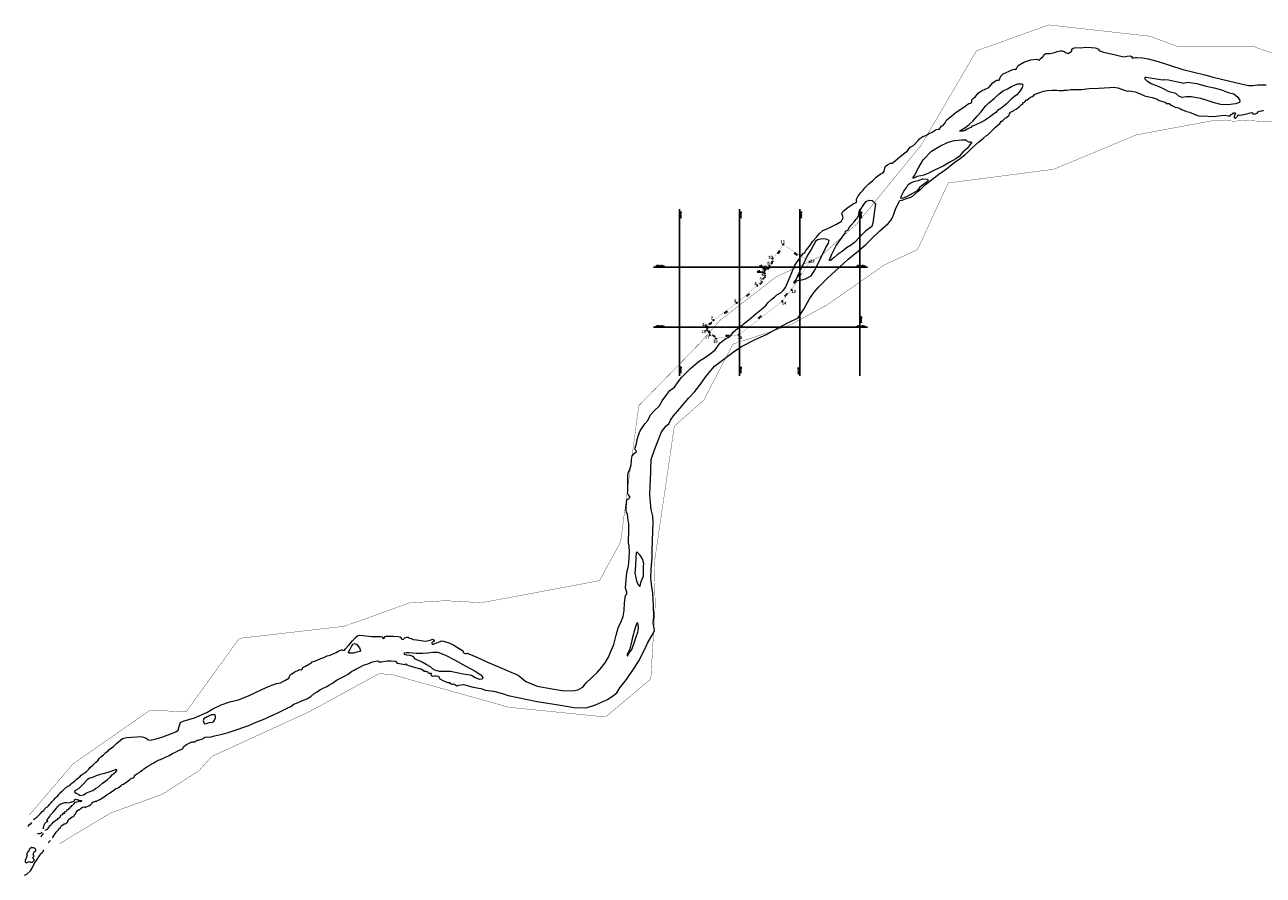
# Model space of a CAD drawing. Header units: metres. Extents: x 347609 to 404409, y 8547781 to 8605413.
# Tile 14 of 39: x 370412 to 372470, y 8559289 to 8560703. Entities that reach past the tile are written whole.
import ezdxf
from ezdxf.enums import TextEntityAlignment as Align

# ---------------------------------------------------------------- set-up
doc = ezdxf.new("R2010")
doc.units = ezdxf.units.M
doc.layers.add('01. RIO', color=7, linetype='Continuous', lineweight=5, true_color=0x2776bb)
for name, color, linetype in [('DISTANCIA', 7, 'Continuous'), ('T-GRILLA', 9, 'Continuous'), ('T-TEXTO COORD', 7, 'Continuous'), ('VERTICES', 244, 'Continuous')]:
    doc.layers.add(name, color=color, linetype=linetype)
doc.layers.add('LIMITES CONTRUCTIVO', color=40, linetype='Continuous', true_color=0xffbf00)
doc.layers.add('PREDIOS INSCRITOS EN LA BASE GRAFICA REGISTRAL (HUAURA) NOMBRE', color=7, linetype='Continuous', true_color=0xfffff0)
doc.styles.add('Coord_texto', font='romans.shx', dxfattribs={"height": 2})
doc.styles.add('ROMANS', font='romans.shx')
doc.styles.add('VERTICES', font='sanssb__.ttf')

# ---------------------------------------------------------------- blocks, each defined once
blk = doc.blocks.new('REIORORI')
at = {"layer": '01. RIO', "color": 152, "lineweight": 15, "true_color": 0x2776bb, "flags": 128}
for points in [[(370427.1, 8559381.7), (370429.3, 8559383.4), (370432.3, 8559385.5), (370436.3, 8559389.3), (370438.4, 8559391.9), (370441.4, 8559394.9), (370444, 8559396.9), (370445.3, 8559398.9), (370447.8, 8559401.5), (370449.9, 8559403), (370451.9, 8559404.7), (370453.8, 8559407.2), (370455.6, 8559409), (370457.5, 8559411.1), (370458.3, 8559412.2), (370459.7, 8559413.3), (370461.4, 8559415.1), (370463.1, 8559417), (370464.6, 8559418.8), (370467.1, 8559420.9), (370468.6, 8559422.6), (370470.5, 8559424.7), (370472.5, 8559427.3), (370474.5, 8559429.1), (370476.6, 8559431.1), (370477.9, 8559432.3), (370480.8, 8559434.7), (370482.9, 8559435.8), (370483.8, 8559437), (370487, 8559438.3), (370488.9, 8559440.6), (370490.2, 8559441.5), (370492.6, 8559443.6), (370495.1, 8559445.5), (370498, 8559448), (370502, 8559451.4), (370503.6, 8559452.9), (370506.2, 8559455.3), (370509.4, 8559457.5), (370512.5, 8559460), (370514.8, 8559461.8), (370517.2, 8559463.9), (370518.9, 8559465.3), (370521.2, 8559468.1), (370525.3, 8559471.9), (370530.4, 8559476.8), (370534.1, 8559480.6), (370536, 8559482.9), (370538.9, 8559485.8), (370541, 8559487.8), (370543.1, 8559489.2), (370547.1, 8559492.9), (370550.8, 8559495.9), (370552.6, 8559497.9), (370559.5, 8559503.1), (370564.8, 8559508), (370575, 8559516.2), (370581.3, 8559518.1), (370589.6, 8559518.4), (370598.3, 8559519.3), (370605, 8559519.5), (370609.7, 8559518.5), (370613.8, 8559517.2), (370616.8, 8559514.7), (370619, 8559513.5), (370623.2, 8559514.2), (370630.5, 8559515.7), (370641.9, 8559519), (370663.2, 8559527.6), (370667.3, 8559530.1), (370668.9, 8559536.5), (370670.9, 8559543), (370675.6, 8559545.3), (370694.2, 8559550.9), (370714.7, 8559559.7), (370724.9, 8559565.8), (370738.9, 8559572.1), (370753, 8559577.5), (370767.5, 8559580.7), (370785.1, 8559588.1), (370806.3, 8559597.6), (370817.4, 8559602.9), (370822.8, 8559604.8), (370826.2, 8559606.4), (370830.7, 8559607.6), (370837.2, 8559608.9), (370844.5, 8559612.8), (370851.2, 8559616.8), (370852.8, 8559621.1), (370855.1, 8559623.4), (370861.1, 8559627.2), (370867.3, 8559630.1), (370869, 8559631), (370871.4, 8559630.8), (370873, 8559631.7), (370873.9, 8559633.4), (370874.4, 8559634.5), (370878.8, 8559636.8), (370885.2, 8559640.8), (370888.8, 8559642.1), (370889.8, 8559643.7), (370893.6, 8559644.9), (370898.2, 8559646.5), (370904.2, 8559649.3), (370909.1, 8559651), (370915, 8559653.6), (370919.5, 8559654.9), (370924.5, 8559656.9), (370929.9, 8559659.3), (370932.4, 8559661), (370934.4, 8559662.4), (370936.7, 8559663.4), (370938.7, 8559663.7), (370939.7, 8559663.6), (370940.5, 8559662.9), (370942.1, 8559663.2), (370943.6, 8559663.3), (370944.8, 8559664.7), (370950.1, 8559670.8), (370956.7, 8559678.6), (370962, 8559684.2), (370965.1, 8559687.3), (370969.3, 8559688.3), (370974.8, 8559687.9), (370988.2, 8559686.2), (370996.1, 8559685.9), (371003.2, 8559686), (371006.7, 8559685.2), (371006.6, 8559683.5), (371008.5, 8559682.7), (371009.7, 8559683.3), (371010.6, 8559684.7), (371011.4, 8559685.8), (371013, 8559686.4), (371016.7, 8559686.7), (371024.7, 8559686.5), (371032.5, 8559685.9), (371036.3, 8559685.4), (371038, 8559684.2), (371038, 8559682.7), (371038.9, 8559681.7), (371040.5, 8559681.1), (371041.6, 8559681.8), (371044.1, 8559683.7), (371047, 8559684.9), (371049.5, 8559684.6), (371051.3, 8559683.4), (371054.3, 8559682.6), (371057.9, 8559680.9), (371063, 8559680.4), (371070.7, 8559679.2), (371077.4, 8559678.1), (371081.2, 8559678.5), (371086.1, 8559680), (371088.8, 8559681.1), (371090.6, 8559681.3), (371092.4, 8559680), (371092.5, 8559678.7), (371092.2, 8559677.7), (371089.6, 8559676.4), (371088.5, 8559675.4), (371088.5, 8559674.4), (371089.3, 8559673.1), (371091.3, 8559673.5), (371093.6, 8559674.3), (371096.4, 8559675.6), (371102.5, 8559677.9), (371104.5, 8559678.6), (371107.6, 8559678.4), (371113.5, 8559676.6), (371118.6, 8559675), (371125.4, 8559671.8), (371134.3, 8559666), (371139.6, 8559662.8), (371140.7, 8559661.6), (371140.9, 8559659.9), (371142.4, 8559658.5), (371144.7, 8559657.9), (371147.1, 8559657.7), (371148.5, 8559658), (371150.1, 8559657.2), (371163.7, 8559651.5), (371181.3, 8559643.4), (371198.4, 8559636.3), (371214, 8559629.4), (371232.4, 8559621.5), (371244.8, 8559611.2), (371263.7, 8559603.6), (371288.4, 8559599), (371305.5, 8559596.4), (371322.9, 8559595.9), (371331, 8559597.4), (371339.4, 8559602), (371345.2, 8559609.1), (371354, 8559617.1), (371364, 8559626.7), (371370.9, 8559634.8), (371377.3, 8559643.3), (371382.3, 8559651.4), (371385.4, 8559660), (371390.8, 8559672.5), (371394.8, 8559688.4), (371398.5, 8559700.3), (371403.8, 8559712.1), (371406.7, 8559719.3), (371408.2, 8559729.1), (371408.9, 8559741.3), (371409.7, 8559750.2), (371410.4, 8559754), (371411.2, 8559755.5), (371412.6, 8559756.4), (371412.9, 8559757.9), (371412.9, 8559759.5), (371412.1, 8559761.6), (371410.4, 8559766.3), (371411.8, 8559780.9), (371412.3, 8559787.5), (371413, 8559795.1), (371415, 8559800.9), (371416.2, 8559808.1), (371417.1, 8559825.7), (371416.6, 8559836.9), (371415.3, 8559841.8), (371415.5, 8559849.7), (371416.1, 8559856.1), (371415.9, 8559873.2), (371414.4, 8559883.3), (371413.6, 8559889.7), (371412.1, 8559892.3), (371411.5, 8559895.9), (371411.5, 8559901.9), (371412.7, 8559912.8), (371413.3, 8559914.2), (371415, 8559914.5), (371416.7, 8559916.2), (371417.9, 8559917.1), (371417.5, 8559918.7), (371415, 8559922.1), (371413.7, 8559924.1), (371414.2, 8559926.8), (371414.3, 8559933.1), (371414.6, 8559939.5), (371414.3, 8559946.8), (371414.6, 8559953.6), (371415.4, 8559959.8), (371417.9, 8559963.8), (371419.8, 8559971.4), (371420.7, 8559979.7), (371421.6, 8559986.2), (371424.9, 8559990.1), (371428.5, 8559993.5), (371428.8, 8559993.8), (371427.4, 8559995.9), (371426.1, 8559997.2), (371426.3, 8559999.9), (371428.5, 8560006.3), (371429.9, 8560013.4), (371431.8, 8560020.7), (371434.9, 8560028.1), (371442.7, 8560039.7), (371447.7, 8560044.9), (371452.2, 8560054.3), (371458.5, 8560061.5), (371466.2, 8560068.8), (371471.6, 8560078), (371479.4, 8560088.3), (371484.3, 8560095.2), (371491.6, 8560100.6), (371498, 8560109.3), (371503.5, 8560116.7), (371511.1, 8560124.5), (371518.5, 8560131.7), (371526, 8560138.1), (371533.2, 8560144.5), (371539.8, 8560148), (371550.9, 8560156.1), (371558.8, 8560161.9), (371562.8, 8560167.1), (371567.4, 8560173.7), (371572.6, 8560178.2), (371577, 8560181.4), (371581, 8560183.1), (371586.1, 8560186.8), (371589.4, 8560191.9), (371596.4, 8560197.9), (371600.9, 8560201.1), (371605.2, 8560204), (371608.3, 8560207), (371613.3, 8560210.9), (371618.5, 8560215.4), (371627.7, 8560222.9), (371636, 8560229.4), (371643.7, 8560236.5), (371647.7, 8560241.3), (371654.1, 8560247.6), (371657.9, 8560250.3), (371661.9, 8560254), (371669.1, 8560257.9), (371672.5, 8560261.3), (371676.5, 8560266.1), (371681.4, 8560277.7), (371686.7, 8560291.4), (371691.7, 8560303.4), (371697.1, 8560311), (371703.9, 8560320.4), (371706.4, 8560323.4), (371708.6, 8560323.9), (371708.9, 8560325.4), (371710.2, 8560327.7), (371716, 8560335), (371721.5, 8560343.1), (371727.6, 8560349.9), (371732, 8560355.6), (371738.2, 8560361.2), (371742.7, 8560362.6), (371749.8, 8560365.7), (371760.9, 8560371.3), (371769.5, 8560376.5), (371772.3, 8560382), (371771.4, 8560384.5), (371769.9, 8560389.3), (371771.8, 8560392.7), (371780.6, 8560399.5), (371786.6, 8560403.7), (371788.5, 8560405.5), (371794.6, 8560408), (371794.1, 8560409.8), (371794.5, 8560412.8), (371796.5, 8560417.6), (371801.3, 8560424.4), (371804.7, 8560427.7), (371808.2, 8560431.8), (371814.5, 8560438.3), (371821.3, 8560444.2), (371827, 8560449.4), (371831.5, 8560453.2), (371835, 8560455.9), (371837, 8560456.4), (371839.2, 8560457.9), (371840.2, 8560459.5), (371841.4, 8560464.4), (371842.7, 8560467.9), (371845.8, 8560470.3), (371850.6, 8560472.8), (371853.6, 8560472.8), (371858.5, 8560476.7), (371866, 8560483.2), (371872.2, 8560488.5), (371879.2, 8560493.2), (371883.7, 8560499.3), (371889, 8560502.4), (371896.6, 8560510.5), (371899.7, 8560514.2), (371904.7, 8560517.4), (371909.2, 8560518.7), (371913.7, 8560521.8), (371920, 8560524.2), (371926.5, 8560528.9), (371929.9, 8560529.5), (371932.1, 8560529.5), (371933.1, 8560531.8), (371935.5, 8560534.3), (371938.7, 8560536.6), (371941.7, 8560540.2), (371943.7, 8560544.2), (371947.4, 8560547.9), (371952.1, 8560551.1), (371960, 8560557.5), (371970.8, 8560565.2), (371980.7, 8560571.9), (371983.6, 8560572.8), (371985.1, 8560573.6), (371986.1, 8560575.1), (371986.1, 8560578.5), (371988.4, 8560580.8), (371991.8, 8560584), (371996.4, 8560589.1), (372002, 8560593.2), (372009.1, 8560596.3), (372013.9, 8560598.8), (372020.7, 8560606.7), (372025.1, 8560610), (372026.6, 8560610.8), (372031.5, 8560610.7), (372032.3, 8560613.6), (372033.9, 8560617.8), (372038, 8560621.6), (372047.7, 8560625.9), (372054, 8560628.6), (372057, 8560629.1), (372058.3, 8560628.5), (372059.2, 8560628.8), (372060.5, 8560630.7), (372063, 8560635.1), (372072.1, 8560640.8), (372083.9, 8560644.8), (372093.6, 8560645.8), (372098.1, 8560644.3), (372099.4, 8560646.3), (372103, 8560648.9), (372104.6, 8560650.4), (372105.4, 8560652.8), (372108.3, 8560655.2), (372115.7, 8560655.2), (372123.6, 8560656.9), (372127.4, 8560658.8), (372132.8, 8560659.9), (372135.9, 8560659.9), (372139.4, 8560658.4), (372142.4, 8560656.5), (372146.1, 8560655.1), (372147.9, 8560657.1), (372150.4, 8560657.6), (372152.1, 8560659.5), (372152.3, 8560662.6), (372154.5, 8560664.3), (372158.7, 8560665.2), (372167, 8560664.5), (372174.5, 8560665.6), (372184.9, 8560665.1), (372190.8, 8560664.6), (372196.7, 8560662.5), (372197, 8560660.5), (372204.7, 8560657.4), (372222.2, 8560653.7), (372233.2, 8560650.8), (372238.9, 8560649.7), (372243.8, 8560650.9), (372249.7, 8560651.2), (372251.4, 8560650.3), (372252.8, 8560647.3), (372254.6, 8560647.9), (372257.6, 8560648.6), (372260, 8560648.6), (372269.4, 8560647.8), (372278.7, 8560646.4), (372295.3, 8560642.1), (372336.4, 8560628.9), (372373, 8560619.8), (372386.6, 8560616), (372412.4, 8560609.6), (372433.5, 8560604.6), (372445.6, 8560602.2), (372452.6, 8560601.8), (372460.8, 8560603), (372475.1, 8560602.9)], [(370458.5, 8559351.5), (370461, 8559355.5), (370464.7, 8559360.9), (370467.6, 8559363.9), (370469, 8559366.1), (370471, 8559367.8), (370472.4, 8559370), (370474.1, 8559372), (370475.9, 8559373.4), (370477.7, 8559374.3), (370479.8, 8559374.7), (370481.6, 8559376.1), (370483.3, 8559377.4), (370484.4, 8559379.9), (370485, 8559381.5), (370488.7, 8559384.6), (370490.9, 8559385.9), (370493.3, 8559386.9), (370494.3, 8559387.9), (370495, 8559389.8), (370496.6, 8559391.2), (370497.5, 8559393.3), (370500.1, 8559396.7), (370502.5, 8559398.1), (370503.7, 8559398.4), (370506, 8559400.4), (370508.5, 8559402), (370510.7, 8559402.8), (370512.3, 8559402.5), (370512.8, 8559401.9), (370513.8, 8559402.1), (370514.6, 8559402.7), (370516.1, 8559403.6), (370518.6, 8559404.7), (370520.9, 8559406.2), (370522.1, 8559406.9), (370523.8, 8559408.1), (370524.4, 8559408.8), (370524.7, 8559410.4), (370526.7, 8559411.2), (370527.6, 8559411.3), (370528.5, 8559411.5), (370529.7, 8559412.2), (370530.9, 8559412.2), (370532, 8559412.4), (370533.4, 8559413.4), (370536.8, 8559415.1), (370541.3, 8559417.8), (370545.9, 8559420.3), (370549.2, 8559423.2), (370552.9, 8559425.3), (370555.1, 8559427), (370559.5, 8559429.7), (370563.5, 8559433.1), (370567.3, 8559434.3), (370569.4, 8559435.6), (370572.5, 8559438), (370574.4, 8559439.8), (370576.5, 8559440.5), (370582.2, 8559444.3), (370586.9, 8559448.5), (370588, 8559449.4), (370590.5, 8559450.2), (370592.3, 8559450.8), (370594.3, 8559452.3), (370594.9, 8559453.9), (370595.5, 8559455.2), (370596.9, 8559456.3), (370598.5, 8559457.4), (370599.6, 8559457.9), (370601.3, 8559459.2), (370602.6, 8559459.9), (370603.6, 8559460.9), (370605.4, 8559462.1), (370607.7, 8559464), (370610.1, 8559465.8), (370612.9, 8559467.6), (370615, 8559469.3), (370616.7, 8559470.4), (370619.7, 8559471.7), (370621, 8559473.2), (370625.6, 8559475.3), (370630.3, 8559478.4), (370634.4, 8559480.4), (370635.9, 8559481.1), (370638.1, 8559481.4), (370643.9, 8559484), (370647.3, 8559485.7), (370652, 8559488.2), (370657.8, 8559491.3), (370662.8, 8559493.6), (370666.8, 8559495.9), (370674.3, 8559499.2), (370676.8, 8559502.9), (370681.1, 8559506.5), (370686.7, 8559509.2), (370690.2, 8559511), (370693.3, 8559510.7), (370695.7, 8559511.1), (370697.3, 8559512.7), (370699.5, 8559513.5), (370701.1, 8559513.4), (370703.7, 8559515), (370708.4, 8559515.6), (370709.7, 8559517.3), (370711.8, 8559518.6), (370715.9, 8559518.9), (370719.1, 8559518.6), (370722.1, 8559519.2), (370727.7, 8559520.7), (370735.3, 8559522.5), (370740.6, 8559523.8), (370744.3, 8559524.8), (370748.5, 8559525.8), (370755.2, 8559528), (370767, 8559531.7), (370774.9, 8559534.7), (370784.5, 8559538.2), (370791.9, 8559541.2), (370799.5, 8559544.5), (370808.2, 8559548.2), (370812.3, 8559549.9), (370818.9, 8559553), (370825.7, 8559555.9), (370832.8, 8559559.2), (370838.5, 8559562.1), (370847.1, 8559566.2), (370854.3, 8559569.8), (370859.6, 8559573.7), (370863.7, 8559575.2), (370867.8, 8559576.9), (370873.7, 8559579.4), (370880.8, 8559582.6), (370887.4, 8559586.4), (370893, 8559591.3), (370898.2, 8559593.9), (370902.5, 8559597.2), (370907.2, 8559599.3), (370914, 8559602.8), (370918.4, 8559605.5), (370922.3, 8559608.1), (370925.3, 8559609.7), (370928.9, 8559612.5), (370931.6, 8559614.1), (370938.3, 8559617.3), (370943.7, 8559619.8), (370949.7, 8559623.2), (370953, 8559626.3), (370955.1, 8559627.6), (370959.4, 8559629.8), (370962.5, 8559631.9), (370968.9, 8559635.2), (370975, 8559638.1), (370982.5, 8559640.4), (370990.2, 8559644.1), (370998.4, 8559645.7), (371000, 8559645.1), (371000.7, 8559643.7), (371004.9, 8559643.9), (371010.9, 8559645), (371015.3, 8559645.3), (371021.3, 8559645.5), (371027.5, 8559645.2), (371029.5, 8559644.3), (371029.5, 8559643.3), (371031.9, 8559641.7), (371040.9, 8559640.1), (371043.9, 8559639.7), (371045.4, 8559640.3), (371046.4, 8559639.9), (371046.6, 8559638.6), (371050.4, 8559637.5), (371059.3, 8559635.2), (371066.1, 8559633.4), (371068.1, 8559632.3), (371068.8, 8559632.6), (371070.6, 8559632.2), (371071.4, 8559631.6), (371074.3, 8559630.1), (371075.5, 8559628.6), (371076.6, 8559628.2), (371077, 8559628.6), (371078.8, 8559628.6), (371079.4, 8559628), (371080.5, 8559627.7), (371081.5, 8559627.6), (371082.3, 8559626.9), (371082.8, 8559625.7), (371084.5, 8559625.1), (371086.6, 8559625.2), (371087.4, 8559625.1), (371087.7, 8559624), (371087.3, 8559622.5), (371088, 8559621.3), (371089.7, 8559620.2), (371093.2, 8559620.5), (371095.9, 8559620.8), (371099.1, 8559619.8), (371100.6, 8559618), (371102.1, 8559615.5), (371108.1, 8559612.4), (371115.2, 8559609.5), (371117.5, 8559609.7), (371118.2, 8559609.8), (371118.3, 8559608.9), (371119.5, 8559607.7), (371122, 8559606.8), (371123.6, 8559606.7), (371124.5, 8559607.3), (371126.7, 8559606.1), (371130.2, 8559603.8), (371133.5, 8559604.9), (371141.2, 8559606.1), (371157.4, 8559601.6), (371170, 8559599.5), (371177.9, 8559596.8), (371191.3, 8559594.9), (371206.2, 8559591), (371215.5, 8559587.9), (371263.5, 8559577.7), (371302.3, 8559571.6), (371324.8, 8559567.7), (371345.3, 8559567.4), (371360.7, 8559572.2), (371380.3, 8559581.2), (371391.2, 8559588.2), (371396.3, 8559592.4), (371401.2, 8559600.8), (371411.9, 8559614.7), (371425.7, 8559634.8), (371432.8, 8559645.8), (371443.6, 8559666.9), (371447.1, 8559674.8), (371456.9, 8559692.1), (371458.7, 8559695.7), (371458.3, 8559699.9), (371456.3, 8559708.7), (371457.3, 8559718.5), (371456.9, 8559736.6), (371456.1, 8559757.9), (371453.5, 8559772.8), (371452.5, 8559782.7), (371452.9, 8559797.4), (371454.5, 8559817.9), (371454.9, 8559829.7), (371455.3, 8559845.7), (371456.3, 8559875.6), (371456.1, 8559886.3), (371453.1, 8559897.1), (371452.7, 8559902), (371450.9, 8559922.3), (371451.3, 8559935.4), (371452.3, 8559959.1), (371452.7, 8559963.2), (371453.1, 8559980.3), (371458.4, 8559996.4), (371470, 8560026.2), (371478.1, 8560036.4), (371482.7, 8560039.8), (371485.3, 8560045.5), (371490.3, 8560053.1), (371500.6, 8560064.9), (371515.8, 8560082.9), (371525.7, 8560093.5), (371533.4, 8560103.2), (371544.4, 8560118.6), (371558.2, 8560135.3), (371575.9, 8560148.5), (371589.4, 8560158.5), (371603.3, 8560168.4), (371626.8, 8560180.4), (371644.8, 8560187.8), (371662.5, 8560198.1), (371681.5, 8560208.1), (371697.6, 8560215.9), (371706.9, 8560230.3), (371715.9, 8560247.4), (371724.1, 8560258.2), (371731.7, 8560267.6), (371739.5, 8560275.2), (371746.2, 8560281.7), (371765.9, 8560300.1), (371780.3, 8560313.1), (371797.6, 8560327.3), (371809.5, 8560337.7), (371819.8, 8560347.8), (371833.3, 8560360.7), (371847, 8560372.6), (371850.5, 8560376.9), (371853.4, 8560381.6), (371856.4, 8560388.2), (371859.8, 8560397.9), (371866, 8560410.7), (371870, 8560411.2), (371875.9, 8560413.6), (371886.1, 8560416.8), (371891.1, 8560421.4), (371896.6, 8560426.2), (371902.2, 8560431), (371908.6, 8560437), (371913.5, 8560440.9), (371916.5, 8560443.8), (371921.6, 8560447.5), (371925.6, 8560450.2), (371931.5, 8560455.2), (371941, 8560461.5), (371949.2, 8560468), (371958.4, 8560475.3), (371966.7, 8560480.8), (371974.2, 8560486.7), (371979.5, 8560491.2), (371986.2, 8560498.5), (371997.5, 8560508.3), (372005.1, 8560514.6), (372010.1, 8560518.7), (372012.6, 8560520.1), (372017.4, 8560525), (372021, 8560528.4), (372025.4, 8560532.7), (372029.2, 8560536.1), (372032.5, 8560538.9), (372034.5, 8560542.4), (372037.3, 8560543.8), (372039.6, 8560546.2), (372041.3, 8560547.6), (372043.5, 8560548.9), (372047.9, 8560553), (372048.6, 8560554.8), (372050.4, 8560557.5), (372052.7, 8560559), (372054.9, 8560559.7), (372056.7, 8560561.4), (372059.8, 8560562.8), (372062.5, 8560564.8), (372064.5, 8560566.8), (372067, 8560568.7), (372067.7, 8560569.7), (372069.9, 8560571.2), (372072, 8560573.7), (372073.3, 8560574.1), (372074.4, 8560575.5), (372075.9, 8560577.4), (372077.6, 8560578), (372080.4, 8560580.3), (372083.1, 8560582.5), (372085.9, 8560583.8), (372088.8, 8560585.5), (372090.1, 8560587.2), (372092.2, 8560588.2), (372095.3, 8560589.1), (372098.6, 8560590.4), (372101.6, 8560591.6), (372105.6, 8560592.4), (372111, 8560593.6), (372119.9, 8560594.2), (372126.8, 8560594.4), (372131.1, 8560593.9), (372135.8, 8560593.8), (372138.2, 8560593.8), (372139.5, 8560594.4), (372143.9, 8560594.5), (372150.6, 8560595.4), (372168, 8560595.5), (372181.1, 8560597), (372196.5, 8560597.6), (372215.4, 8560599), (372221.9, 8560599.1), (372228.6, 8560597.9), (372236.3, 8560595.6), (372240.5, 8560593.8), (372244.8, 8560592.8), (372246.4, 8560593.1), (372251.4, 8560592.8), (372257.2, 8560591.6), (372267.1, 8560587.5), (372272.7, 8560584.8), (372280.1, 8560583.3), (372285.5, 8560582.3), (372293.7, 8560579.1), (372297.4, 8560577.3), (372303.1, 8560575.6), (372306.7, 8560574.5), (372308, 8560573.7), (372308.8, 8560572.4), (372310.1, 8560572), (372312.5, 8560572.3), (372313.8, 8560571.9), (372315.7, 8560570.6), (372318, 8560568.8), (372320.4, 8560567.7), (372324, 8560566.1), (372326.8, 8560565.3), (372329.4, 8560565.1), (372331.9, 8560563.9), (372334.3, 8560562.3), (372338.6, 8560560.7), (372342.3, 8560558.9), (372347.4, 8560557.6), (372360.8, 8560552.4), (372366.2, 8560551.1), (372373, 8560551.7), (372383.4, 8560550.6), (372391.5, 8560551.3), (372400.8, 8560552.3), (372406.8, 8560552.5), (372411.9, 8560551.6), (372415.1, 8560551.7), (372417.5, 8560554.5), (372419.3, 8560555), (372420.4, 8560556.4), (372423, 8560556.4), (372423.8, 8560556.1), (372423.2, 8560554.5), (372422.5, 8560552.6), (372421.9, 8560550.4), (372422, 8560548.5), (372423.7, 8560548), (372425.9, 8560549.5), (372427.7, 8560551.9), (372428, 8560553), (372429, 8560553.3), (372431.2, 8560552.6), (372437.7, 8560553.6), (372446.7, 8560556.3), (372450.3, 8560556.9), (372451.9, 8560556.4), (372452.8, 8560554.9), (372455.5, 8560554.2), (372459.8, 8560556.2), (372461.6, 8560558.2), (372463.6, 8560559.5), (372466.5, 8560560.2), (372468.4, 8560560), (372469.8, 8560560.3), (372470.6, 8560561.7)], [(370443.2, 8559366.1), (370443.7, 8559368.2), (370444, 8559370.3), (370444.7, 8559372.4), (370445.1, 8559374), (370445.8, 8559375.1), (370447.1, 8559377), (370448.7, 8559377.8), (370450.1, 8559378.4), (370450.4, 8559379.2), (370449.6, 8559380.7), (370449.5, 8559381.5), (370451.1, 8559383.4), (370453.4, 8559386.2), (370455.9, 8559389.8), (370459.3, 8559393.7), (370462.8, 8559397.7), (370465, 8559400.3), (370466.1, 8559401.9), (370467, 8559403.3), (370468.6, 8559404.6), (370470.5, 8559406.8), (370472, 8559407.8), (370473.1, 8559408), (370475.6, 8559409.1), (370479.1, 8559409.8), (370481.6, 8559409.9), (370485, 8559409.3), (370488.4, 8559410.3), (370490.5, 8559411.3), (370493.9, 8559412), (370495.1, 8559413.3), (370495.2, 8559414.5), (370496.7, 8559415.3), (370499.2, 8559414.6), (370500.4, 8559414.9), (370502.3, 8559414), (370504, 8559413.5), (370506.4, 8559413.5), (370506.9, 8559412.9), (370506.5, 8559412.3), (370505, 8559411.3), (370502.9, 8559411.4), (370498.7, 8559410.4), (370496.2, 8559409.9), (370494.6, 8559408.7), (370492.6, 8559406.9), (370492.1, 8559405.5), (370491, 8559404.7), (370489.4, 8559404.3), (370489.5, 8559402.9), (370488.5, 8559402.4), (370487.9, 8559402.1), (370487.2, 8559400.5), (370485.5, 8559399.9), (370484.4, 8559398.6), (370483.1, 8559398), (370482.2, 8559397.4), (370481.7, 8559395.8), (370481.1, 8559394.8), (370480, 8559394.5), (370478, 8559393.9), (370477.9, 8559393.2), (370478.1, 8559391.9), (370477.4, 8559391.7), (370476.2, 8559391.9), (370475.7, 8559392.1), (370475.1, 8559391.3), (370475.1, 8559390.3), (370474.9, 8559389.3), (370473.4, 8559389.1), (370471.5, 8559388.3), (370471.3, 8559387.5), (370471.3, 8559386.6), (370471.2, 8559385.8), (370469.9, 8559385.2), (370469, 8559384.2), (370468.1, 8559383.6), (370466.7, 8559383.2), (370466.8, 8559382.4), (370466.8, 8559381.2), (370466, 8559381.1), (370465.1, 8559381.3), (370464, 8559380.6), (370464.1, 8559379.8), (370463.6, 8559379.3), (370461.7, 8559378.6), (370460.3, 8559378), (370460, 8559377.3), (370459.9, 8559376.6), (370458.6, 8559376.4), (370457.9, 8559376), (370458, 8559374.8), (370457, 8559374.2), (370456.1, 8559372.7), (370455.3, 8559371.9), (370454.1, 8559371.9), (370453.9, 8559371.1), (370452.5, 8559370.5), (370452.9, 8559369), (370452.3, 8559368.6), (370451, 8559368.1), (370449.9, 8559366.4), (370449.4, 8559365.2), (370448, 8559364.3), (370445.7, 8559363.6)], [(370417.7, 8559370.3), (370418.5, 8559371.4), (370419.4, 8559372.3), (370419.6, 8559372.9), (370419.7, 8559373.6), (370420.4, 8559373.7), (370421.6, 8559373.9), (370422.9, 8559375.3), (370423.9, 8559376.8)], [(370433.4, 8559357.8), (370434.1, 8559358.3), (370437.1, 8559358.6), (370439, 8559358.9), (370440.5, 8559359.5), (370440.8, 8559360.6)], [(370443, 8559358.6), (370442.4, 8559357), (370441.4, 8559355.6), (370440.4, 8559354.9), (370439.5, 8559353.7), (370439.3, 8559352.9)], [(370412.1, 8559289), (370416, 8559291.1), (370421.7, 8559296.3), (370425.7, 8559302.8), (370429.3, 8559310.1), (370432.1, 8559313.8), (370434.6, 8559317.9), (370436.8, 8559321.5), (370439.3, 8559325), (370441.5, 8559326.6), (370442.8, 8559328.5), (370444.3, 8559332)], [(370451.1, 8559343.1), (370453.5, 8559345.1), (370455.1, 8559346.7)]]:
    blk.add_lwpolyline(points, dxfattribs=at)
for points in [[(372275.1, 8560616), (372289.5, 8560613.5), (372299.4, 8560611.8), (372304.1, 8560611.6), (372305.6, 8560612.3), (372312.6, 8560611.6), (372322.6, 8560609.5), (372331.1, 8560607.5), (372337.8, 8560605.9), (372344.5, 8560607.5), (372359.9, 8560605.3), (372373.2, 8560601.5), (372380.3, 8560599.6), (372388.5, 8560598.1), (372400.5, 8560595), (372411.8, 8560590.4), (372421.1, 8560588), (372427.7, 8560582.8), (372431.2, 8560577.2), (372430.6, 8560573.9), (372423.8, 8560571.5), (372411.5, 8560570), (372399.6, 8560570.2), (372386.8, 8560573.8), (372375.3, 8560577.9), (372366.1, 8560580.6), (372356.5, 8560582.3), (372351, 8560583.2), (372341.8, 8560583.2), (372335.1, 8560582), (372329.6, 8560584.4), (372324.6, 8560588.5), (372314, 8560591.4), (372303.4, 8560597.2), (372293.1, 8560601.5), (372284, 8560604.9), (372277.5, 8560608.5), (372274.1, 8560612.6), (372273.4, 8560614.9), (372273.8, 8560616)], [(371965.9, 8560526.8), (371968.7, 8560528.2), (371974.2, 8560531.6), (371981.7, 8560537), (371987.6, 8560542.8), (371994.7, 8560550.9), (372001.3, 8560558), (372005.8, 8560564.5), (372009.3, 8560568.4), (372014.2, 8560573.4), (372023.8, 8560581), (372031.4, 8560588), (372038.1, 8560593.4), (372045, 8560596.6), (372051.6, 8560600.6), (372058.1, 8560603.3), (372062.5, 8560604.8), (372068.7, 8560604.7), (372070.5, 8560603), (372069.7, 8560599), (372066.4, 8560593), (372060.5, 8560586.7), (372056.9, 8560583.6), (372051.2, 8560579.3), (372048.1, 8560575.9), (372043.3, 8560571.6), (372038.9, 8560567.8), (372034.1, 8560563.9), (372028.8, 8560560.5), (372025.5, 8560557.2), (372020.2, 8560553.3), (372016.7, 8560550.4), (372011.9, 8560547.3), (372008.3, 8560544.4), (372001.1, 8560540.4), (371994.9, 8560537.6), (371988.9, 8560535.1), (371986.1, 8560534.6), (371984, 8560532.3), (371981.6, 8560531.2), (371978, 8560529.5), (371973.9, 8560526.9), (371971.1, 8560526), (371966.7, 8560526.1), (371965.8, 8560526.2), (371965.8, 8560526.5)], [(371888, 8560448.7), (371890.7, 8560452.7), (371897.1, 8560465), (371905, 8560478.2), (371918.9, 8560492.9), (371932.9, 8560501.1), (371946.8, 8560507.6), (371956.9, 8560510.6), (371963, 8560511.1), (371968.5, 8560511.9), (371975.9, 8560511.9), (371978.2, 8560509.6), (371981.1, 8560508.5), (371984.6, 8560508.3), (371985.2, 8560506.7), (371982.3, 8560503.4), (371978.8, 8560497.8), (371970.8, 8560491.1), (371965.1, 8560484.1), (371959.4, 8560480.4), (371949.1, 8560474.6), (371938.3, 8560467.9), (371924.9, 8560461.9), (371912.6, 8560456), (371906.1, 8560453.1), (371901.3, 8560452.1), (371895.3, 8560450.6), (371891.7, 8560448.9), (371889.6, 8560448.2), (371888.2, 8560448.1)], [(371868, 8560414.9), (371869.3, 8560418.4), (371873, 8560426.3), (371877.7, 8560433), (371880.3, 8560437.5), (371884.3, 8560440), (371889.4, 8560442.3), (371899.2, 8560444.9), (371904.2, 8560447.1), (371911.7, 8560446.4), (371913.4, 8560444.9), (371912.4, 8560442.7), (371908, 8560439.2), (371899.4, 8560433.2), (371894.8, 8560427.1), (371887.1, 8560422.5), (371877.6, 8560417.2), (371869.5, 8560414.4)], [(371749.4, 8560312.3), (371753.5, 8560321.7), (371760.3, 8560335.8), (371769.3, 8560348.2), (371775.4, 8560356.5), (371776.2, 8560359.8), (371780.1, 8560361.8), (371782.6, 8560366.4), (371785.3, 8560369.9), (371790.5, 8560375.5), (371793, 8560379.4), (371795.7, 8560382), (371798.3, 8560387), (371798.6, 8560392.3), (371801.5, 8560396.7), (371806.5, 8560404), (371810.5, 8560409.2), (371815.4, 8560411.6), (371820.2, 8560411), (371825.9, 8560405.4), (371824, 8560393.7), (371821.5, 8560373), (371819.5, 8560367.6), (371809, 8560359.8), (371799.9, 8560350.4), (371790.9, 8560341.2), (371784.1, 8560335.8), (371777.8, 8560332), (371770.5, 8560326.1), (371762.1, 8560320.3), (371756.6, 8560315.7), (371753.3, 8560313.1), (371752, 8560311.9), (371750.6, 8560311.1), (371749.6, 8560311.2), (371749.3, 8560311.6), (371749.3, 8560311.9)], [(371691.2, 8560273.5), (371695.8, 8560277.7), (371703.3, 8560278.8), (371709.5, 8560280.5), (371718.9, 8560285.6), (371725.3, 8560294.9), (371735.2, 8560315.8), (371743.3, 8560332.9), (371747.6, 8560339.9), (371748.7, 8560344.6), (371743.6, 8560346.3), (371737.5, 8560347), (371729.5, 8560345.5), (371726.1, 8560342.7), (371718.9, 8560329.5), (371712.7, 8560320), (371704.3, 8560302.4), (371697.7, 8560288.7), (371693.8, 8560279.8), (371691.2, 8560276.8), (371690.3, 8560274.9), (371690.2, 8560273.8)], [(371435.1, 8559769.3), (371435.8, 8559776), (371437.9, 8559781.3), (371440.2, 8559786.3), (371440.2, 8559795.5), (371440.6, 8559803.5), (371440.8, 8559807), (371439.2, 8559814), (371434.2, 8559821.7), (371430, 8559826.1), (371428.3, 8559825.7), (371427.4, 8559816.6), (371426.8, 8559804), (371426.2, 8559791.2), (371428.9, 8559778.6), (371431.2, 8559773), (371433.7, 8559769.9), (371434.4, 8559769.5), (371434.9, 8559769.2)], [(371413.8, 8559653.7), (371416, 8559657.9), (371421.2, 8559664.5), (371425.4, 8559677.3), (371428.4, 8559685.7), (371430.7, 8559693.1), (371432.1, 8559699.9), (371431.7, 8559705.8), (371430.7, 8559708.7), (371429, 8559707.3), (371426.6, 8559700.2), (371423.9, 8559690.5), (371421.4, 8559682.1), (371420.1, 8559674.2), (371418, 8559667.8), (371416.3, 8559661.9), (371413.3, 8559656.7), (371413.5, 8559654)], [(370950.4, 8559660), (370952.3, 8559663.6), (370955.1, 8559669.2), (370957.5, 8559673.5), (370960.4, 8559674.4), (370964.2, 8559672.7), (370968.3, 8559667.2), (370969.9, 8559662.9), (370969.3, 8559660.8), (370964, 8559660), (370958.3, 8559658.4), (370953.7, 8559658.2), (370951.8, 8559658.4), (370950.4, 8559659), (370950.3, 8559659.5)], [(371050.2, 8559659.4), (371062.9, 8559658.5), (371074, 8559658.5), (371081.8, 8559659.1), (371090.4, 8559660.1), (371098.5, 8559659.7), (371111.2, 8559654.7), (371126.1, 8559647.3), (371145.3, 8559636.5), (371160.5, 8559628.1), (371170.2, 8559622.2), (371173.2, 8559617.8), (371172.3, 8559615.3), (371168.6, 8559614.5), (371160.5, 8559617.2), (371154.4, 8559621.3), (371140.6, 8559623.1), (371119.9, 8559628), (371109.7, 8559628), (371101.4, 8559627.7), (371092, 8559630.6), (371086.2, 8559635.6), (371079, 8559639.2), (371072.5, 8559643.2), (371061.5, 8559648.3), (371057.8, 8559652.6), (371052.7, 8559654.5), (371047.1, 8559654.8), (371043.5, 8559656.2), (371043.5, 8559658.9), (371046.7, 8559659.4)], [(370712.1, 8559550.5), (370709.9, 8559549.3), (370708.6, 8559545.8), (370709.6, 8559542.7), (370710.8, 8559541), (370714.2, 8559541.2), (370719, 8559543), (370723.9, 8559543.6), (370726.2, 8559544.2), (370727.4, 8559546.7), (370729.3, 8559550.7), (370729.4, 8559553.3), (370728.5, 8559555.5), (370726.5, 8559555.6), (370722.3, 8559555.6), (370718.8, 8559554.1), (370715.2, 8559552.3), (370713.7, 8559551.2)], [(370496.4, 8559429.7), (370495.3, 8559429.3), (370494.9, 8559427.9), (370497.5, 8559425.6), (370502.2, 8559423.1), (370504.3, 8559421.6), (370510.3, 8559422.5), (370513.8, 8559425.3), (370519.6, 8559427.8), (370525.6, 8559429.8), (370529.9, 8559433.2), (370535.1, 8559436.3), (370541.6, 8559441.9), (370549.1, 8559447.9), (370554.6, 8559452.6), (370558.3, 8559456.7), (370563.8, 8559460.9), (370565.3, 8559463), (370565.4, 8559464.2), (370563.9, 8559464.7), (370559.6, 8559463.3), (370553.9, 8559460.9), (370544.8, 8559458.4), (370537.5, 8559456.4), (370530.7, 8559454.3), (370523.4, 8559451.1), (370520, 8559450.3), (370516.2, 8559447.8), (370511, 8559442.4), (370505.6, 8559436.5), (370502.3, 8559433.1), (370498.4, 8559431.2), (370497.6, 8559430.3)], [(370430.6, 8559332.3), (370429.5, 8559333.2), (370428.3, 8559333.8), (370427, 8559334.6), (370426.6, 8559334.9), (370425.4, 8559334.6), (370424.4, 8559334.4), (370424, 8559334.9), (370423.7, 8559335.1), (370422.8, 8559334.8), (370421.1, 8559333.3), (370419.8, 8559331.7), (370419, 8559329.7), (370418, 8559327.8), (370417.1, 8559327.3), (370416.1, 8559326.4), (370415.7, 8559325), (370416, 8559323.2), (370416.2, 8559322.2), (370416, 8559320.9), (370415.2, 8559319.2), (370413.9, 8559316.1), (370413.1, 8559313.3), (370413.2, 8559311.2), (370413.8, 8559310.6), (370414.9, 8559309.7), (370417, 8559310.7), (370419.9, 8559312), (370422, 8559310.8), (370425, 8559310.9), (370427.7, 8559313.3), (370427.8, 8559315.5), (370426.5, 8559316.8), (370425.8, 8559318.5), (370426.9, 8559319.9), (370427.5, 8559320.2), (370428, 8559321), (370427.3, 8559321.4), (370426.7, 8559321.8), (370426.4, 8559323.2), (370426.7, 8559324.5), (370427, 8559325.2), (370426.3, 8559326), (370427.3, 8559326.9), (370428, 8559328), (370429.1, 8559328.3), (370429.8, 8559328.8), (370430.4, 8559329.3), (370430.8, 8559330.7), (370430.9, 8559331.8)]]:
    blk.add_lwpolyline(points, close=True, dxfattribs=at)

msp = doc.modelspace()

# ---------------------------------------------------------------- linework, layer by layer
at = {"layer": 'DISTANCIA', "color": 0}
for points in [[(371643.9, 8560295.8), (371637.2, 8560300.8), (371633.2, 8560300.8)], [(371642, 8560291.9), (371629, 8560291.9)]]:
    msp.add_lwpolyline(points, dxfattribs=at)
at = {"layer": 'LIMITES CONTRUCTIVO', "const_width": 0.3}
msp.add_lwpolyline([(371543.8, 8560203.2), (371556.7, 8560211.9), (371595.3, 8560240.6), (371629.6, 8560269.4), (371639.5, 8560281), (371642, 8560289.4), (371642, 8560294.3), (371645.7, 8560297.4), (371649.6, 8560302.5), (371655.1, 8560314.3), (371672.5, 8560337.8), (371716.4, 8560309), (371686.2, 8560262.4), (371670.8, 8560243.4), (371598.9, 8560187.4), (371560.6, 8560181.5), (371550.6, 8560187.2), (371545.5, 8560195.3)], close=True, dxfattribs=at)
at = {"layer": 'PREDIOS INSCRITOS EN LA BASE GRAFICA REGISTRAL (HUAURA) NOMBRE', "color": 5, "true_color": 0x0000ff, "const_width": 0.5, "elevation": -999999}
for points in [[(372532.8, 8560638.5), (372453.4, 8560667.1), (372327.3, 8560667.1), (372282.1, 8560683.9), (372113.5, 8560702.8), (371993.5, 8560659.6), (371901.9, 8560503.1), (371794.7, 8560372), (371733.4, 8560317.2), (371660.9, 8560284), (371568.2, 8560212.2), (371532.7, 8560172.2), (371432.5, 8560069.6), (371402.2, 8559842.8), (371367.2, 8559778.8), (371198.2, 8559747.1), (371171.4, 8559742.2), (371111.5, 8559745.5), (371051.9, 8559742), (370968.1, 8559711.7), (370942.1, 8559702.9), (370768.8, 8559682.9), (370680.2, 8559560.5), (370621, 8559563.8), (370492.3, 8559474), (370419.9, 8559389.2)], [(370470.2, 8559341.4), (370554.7, 8559392.4), (370641.1, 8559423.8), (370701.9, 8559463), (370723.4, 8559486.7), (370884.4, 8559560.6), (371001.1, 8559624.2), (371022, 8559622.8), (371216.7, 8559568.4), (371377.3, 8559552.1), (371452.5, 8559615.4), (371459.8, 8559737.8), (371458.2, 8559807.3), (371491.6, 8560035.6), (371540.5, 8560079.1), (371589, 8560172), (371682.2, 8560202.9), (371745.5, 8560237.3), (371840.9, 8560304), (371895.7, 8560329.2), (371920.9, 8560384.1), (371946.6, 8560440), (372122.1, 8560462.8), (372259.3, 8560520), (372391, 8560544.5), (372421.7, 8560542.8), (372441.5, 8560543.9), (372530.4, 8560538.9)]]:
    msp.add_lwpolyline(points, dxfattribs=at)
at = {"layer": 'T-GRILLA', "transparency": 33554623}
for p, q in [((371500, 8560396.5), (371500, 8560119.5)), ((371600, 8560396.5), (371600, 8560119.5)), ((371700, 8560396.5), (371700, 8560119.5)), ((371800, 8560396.5), (371800, 8560119.5)), ((371812.4, 8560300), (371456.9, 8560300)), ((371812.4, 8560300), (371456.9, 8560300)), ((371812.4, 8560200), (371456.9, 8560200))]:
    msp.add_line(p, q, dxfattribs=at)
at = {"layer": 'VERTICES', "color": 0}
for centre in [(371672.5, 8560337.8), (371649.6, 8560302.5), (371655.1, 8560314.3), (371716.4, 8560309), (371639.5, 8560281), (371642, 8560294.3), (371642, 8560289.4), (371645.7, 8560297.4), (371629.6, 8560269.4), (371686.2, 8560262.4), (371595.3, 8560240.6), (371670.8, 8560243.4), (371543.8, 8560203.2), (371545.5, 8560195.3), (371556.7, 8560211.9), (371550.6, 8560187.2), (371560.6, 8560181.5), (371598.9, 8560187.4)]:
    msp.add_circle(centre, 0.6, dxfattribs=at)

# ---------------------------------------------------------------- block references
msp.add_blockref('REIORORI', (0, 0))

# ---------------------------------------------------------------- texts
at = {"layer": 'DISTANCIA', "color": 0, "style": 'ROMANS'}
for s, rotation, p in [('29.24', 53.5182, (371665.2, 8560325)), ('52.50', 326.6865, (371693.5, 8560321.9)), ('6.36', 53.1182, (371649.1, 8560298.9)), ('13.09', 64.7518, (371653.9, 8560307.6)), ('8.77', 73.4709, (371642.5, 8560284.7)), ('55.48', 57.0322, (371699.8, 8560286.6)), ('15.31', 49.518, (371635.9, 8560274.1)), ('44.79', 40.0415, (371613.6, 8560253.6)), ('24.45', 50.8791, (371677.1, 8560254)), ('48.08', 36.6109, (371577, 8560224.8)), ('91.20', 37.9509, (371633.7, 8560216.8)), ('8.08', 282.6033, (371546.4, 8560199.7)), ('15.56', 33.8393, (371551.2, 8560206.1)), ('9.59', 302.1884, (371549.6, 8560192.2)), ('11.47', 330.231, (371556.5, 8560185.9)), ('38.71', 8.6715, (371579.5, 8560186.2))]:
    msp.add_text(s, height=1.5, rotation=rotation, dxfattribs=at).set_placement(p, align=Align.MIDDLE)
for s, p in [('4.80', (371635.2, 8560302.1)), ('4.90', (371631.4, 8560293.3))]:
    msp.add_text(s, height=1.5, dxfattribs=at).set_placement(p, align=Align.MIDDLE)
at = {"layer": 'T-TEXTO COORD', "transparency": 33554623, "style": 'Coord_texto'}
for s, p in [('371 500 E', (371500.8, 8560392.5)), ('371 600 E', (371600.8, 8560392.5)), ('371 700 E', (371700.8, 8560392.5)), ('371 800 E', (371800.8, 8560392.5))]:
    msp.add_text(s, height=1.5, rotation=270, dxfattribs=at).set_placement(p, align=Align.BOTTOM_LEFT)
for s, p in [('8 560 300 N', (371460.9, 8560300.8)), ('8 560 300 N', (371460.9, 8560300.8)), ('8 560 200 N', (371460.9, 8560200.8))]:
    msp.add_text(s, height=1.5, dxfattribs=at).set_placement(p, align=Align.BOTTOM_LEFT)
for s, p in [('8 560 300 N', (371808.4, 8560300.8)), ('8 560 300 N', (371808.4, 8560300.8)), ('8 560 200 N', (371808.4, 8560200.8))]:
    msp.add_text(s, height=1.5, dxfattribs=at).set_placement(p, align=Align.BOTTOM_RIGHT)
for s, p in [('371 800 E', (371800.6, 8560207.2)), ('371 500 E', (371500.8, 8560123.5)), ('371 600 E', (371600.8, 8560123.5)), ('371 700 E', (371696.6, 8560122))]:
    msp.add_text(s, height=1.5, rotation=270, dxfattribs=at).set_placement(p, align=Align.BOTTOM_RIGHT)
at = {"layer": 'VERTICES', "color": 0, "style": 'VERTICES'}
for s, p in [('11', (371671.7, 8560342.2)), ('10', (371651.3, 8560316.6)), ('8', (371642.9, 8560300.7)), ('9', (371647.9, 8560306.5)), ('12', (371720.8, 8560309.9)), ('5', (371635.2, 8560280.5)), ('6', (371638.5, 8560288)), ('7', (371639, 8560295)), ('4', (371626.4, 8560272.6)), ('13', (371689.8, 8560259.8)), ('3', (371592.5, 8560244.1)), ('14', (371673.9, 8560240.2)), ('2', (371554.1, 8560215.6)), ('18', (371540.2, 8560193)), ('1', (371539.6, 8560204.9)), ('17', (371546.3, 8560183.4)), ('16', (371559.8, 8560177.1)), ('15', (371600.6, 8560183.2))]:
    msp.add_text(s, height=5, dxfattribs=at).set_placement(p, align=Align.MIDDLE)

doc.saveas('drawing.dxf')
